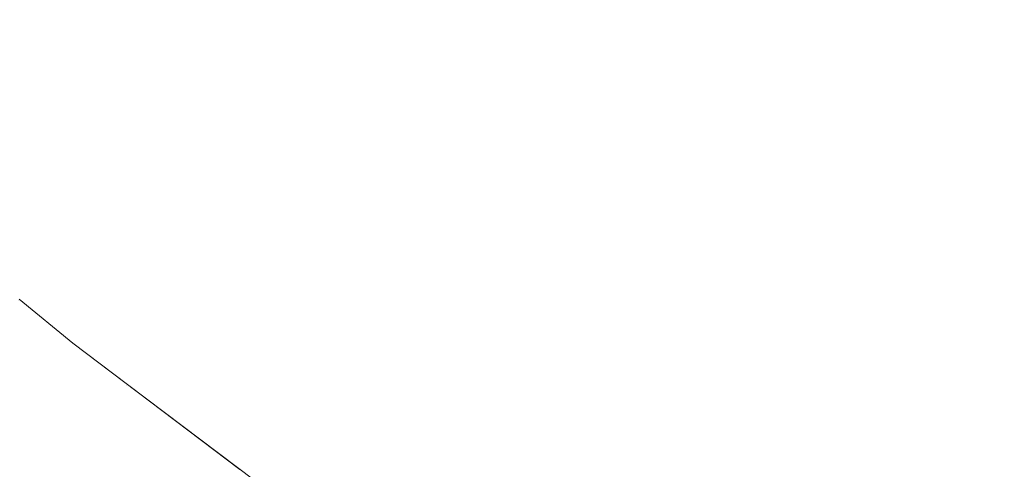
# Model space of a CAD drawing. Header units: centimetres. Extents: x -35.1 to 36.2, y 3.4 to 5.2.
# Tile 130 of 256: x -11.0704 to -11.0263, y 3.7569 to 3.777. Entities that reach past the tile are written whole.
import ezdxf

# ---------------------------------------------------------------- set-up
doc = ezdxf.new("R2010")
doc.units = ezdxf.units.CM
doc.header["$LTSCALE"] = 2.54
doc.layers.add('Lucido design-1', color=7, linetype='Continuous')

# ---------------------------------------------------------------- blocks, each defined once
blk = doc.blocks.new('Gruppo-4-1')
at = {"color": 7, "linetype": 'Continuous', "lineweight": 9}
blk.add_3dface([(-34.952766, 5.100212, -1872.215514), (-34.952766, 3.500212, -1872.215514), (36.079692, 3.500212, -1872.215514), (36.079692, 5.100212, -1872.215514)], dxfattribs=at)
for points, invisible_edges in [([(-11.066892, 3.780179, -1872.66735), (-11.065605, 3.78098, -1872.665138), (-11.06143, 3.777327, -1872.665138), (-11.06269, 3.776502, -1872.66735)], 15), ([(-11.055794, 3.781022, -1872.656569), (-11.051575, 3.777518, -1872.656569), (-11.053037, 3.776508, -1872.658665), (-11.057291, 3.780041, -1872.658665)], 15), ([(-11.04417, 3.776254, -1872.652484), (-11.048485, 3.779653, -1872.652484), (-11.04686, 3.780776, -1872.6505), (-11.042585, 3.777408, -1872.6505)], 15), ([(-11.037535, 3.781086, -1872.644803), (-11.033227, 3.777867, -1872.644803), (-11.034912, 3.776572, -1872.646657), (-11.039266, 3.779825, -1872.646657)], 15), ([(-11.027075, 3.776064, -1872.642997), (-11.031497, 3.779196, -1872.642997), (-11.029725, 3.780557, -1872.641239), (-11.025352, 3.777461, -1872.641239)], 15), ([(-11.06269, 3.776502, -1872.66735), (-11.063889, 3.775716, -1872.669585), (-11.068117, 3.779416, -1872.669585), (-11.066892, 3.780179, -1872.66735)], 15), ([(-11.057291, 3.780041, -1872.658665), (-11.053037, 3.776508, -1872.658665), (-11.054443, 3.775537, -1872.660793), (-11.05873, 3.779098, -1872.660793)], 15), ([(-11.039266, 3.779825, -1872.646657), (-11.034912, 3.776572, -1872.646657), (-11.036552, 3.775313, -1872.648557), (-11.04095, 3.778599, -1872.648557)], 15), ([(-11.06928, 3.778693, -1872.67184), (-11.068117, 3.779416, -1872.669585), (-11.063889, 3.775716, -1872.669585), (-11.065026, 3.774971, -1872.67184)], 15), ([(-11.045704, 3.775137, -1872.654508), (-11.050057, 3.778567, -1872.654508), (-11.048485, 3.779653, -1872.652484), (-11.04417, 3.776254, -1872.652484)], 15), ([(-11.05873, 3.779098, -1872.660793), (-11.054443, 3.775537, -1872.660793), (-11.055791, 3.774606, -1872.662952), (-11.06011, 3.778193, -1872.662952)], 15), ([(-11.028756, 3.774701, -1872.644803), (-11.033227, 3.777867, -1872.644803), (-11.031497, 3.779196, -1872.642997), (-11.027075, 3.776064, -1872.642997)], 15), ([(-11.065026, 3.774971, -1872.67184), (-11.0661, 3.774266, -1872.674113), (-11.070378, 3.77801, -1872.674113), (-11.06928, 3.778693, -1872.67184)], 15), ([(-11.047184, 3.774059, -1872.656569), (-11.051575, 3.777518, -1872.656569), (-11.050057, 3.778567, -1872.654508), (-11.045704, 3.775137, -1872.654508)], 15), ([(-11.04095, 3.778599, -1872.648557), (-11.036552, 3.775313, -1872.648557), (-11.038144, 3.77409, -1872.6505), (-11.042585, 3.777408, -1872.6505)], 15), ([(-11.06011, 3.778193, -1872.662952), (-11.055791, 3.774606, -1872.662952), (-11.05708, 3.773715, -1872.665138), (-11.06143, 3.777327, -1872.665138)], 15), ([(-11.071414, 3.777366, -1872.676402), (-11.070378, 3.77801, -1872.674113), (-11.0661, 3.774266, -1872.674113), (-11.067113, 3.773603, -1872.676402)], 15), ([(-11.030394, 3.773373, -1872.646657), (-11.034912, 3.776572, -1872.646657), (-11.033227, 3.777867, -1872.644803), (-11.028756, 3.774701, -1872.644803)], 15), ([(-11.067113, 3.773603, -1872.676402), (-11.068063, 3.77298, -1872.678705), (-11.072385, 3.776761, -1872.678705), (-11.071414, 3.777366, -1872.676402)], 15), ([(-11.06269, 3.776502, -1872.66735), (-11.06143, 3.777327, -1872.665138), (-11.05708, 3.773715, -1872.665138), (-11.058311, 3.772865, -1872.66735)], 15), ([(-11.04861, 3.77302, -1872.658665), (-11.053037, 3.776508, -1872.658665), (-11.051575, 3.777518, -1872.656569), (-11.047184, 3.774059, -1872.656569)], 15), ([(-11.042585, 3.777408, -1872.6505), (-11.038144, 3.77409, -1872.6505), (-11.039687, 3.772904, -1872.652484), (-11.04417, 3.776254, -1872.652484)], 15), ([(-11.025352, 3.777461, -1872.641239), (-11.020821, 3.774422, -1872.641239), (-11.022492, 3.772991, -1872.642997), (-11.027075, 3.776064, -1872.642997)], 15), ([(-11.073293, 3.776196, -1872.681018), (-11.072385, 3.776761, -1872.678705), (-11.068063, 3.77298, -1872.678705), (-11.068951, 3.772398, -1872.681018)], 15), ([(-11.058311, 3.772865, -1872.66735), (-11.059482, 3.772056, -1872.669585), (-11.063889, 3.775716, -1872.669585), (-11.06269, 3.776502, -1872.66735)], 15), ([(-11.049981, 3.772022, -1872.660793), (-11.054443, 3.775537, -1872.660793), (-11.053037, 3.776508, -1872.658665), (-11.04861, 3.77302, -1872.658665)], 15), ([(-11.031987, 3.772081, -1872.648557), (-11.036552, 3.775313, -1872.648557), (-11.034912, 3.776572, -1872.646657), (-11.030394, 3.773373, -1872.646657)], 15), ([(-11.068951, 3.772398, -1872.681018), (-11.069777, 3.771856, -1872.683339), (-11.074137, 3.775671, -1872.683339), (-11.073293, 3.776196, -1872.681018)], 15), ([(-11.04417, 3.776254, -1872.652484), (-11.039687, 3.772904, -1872.652484), (-11.04118, 3.771757, -1872.654508), (-11.045704, 3.775137, -1872.654508)], 15), ([(-11.027075, 3.776064, -1872.642997), (-11.022492, 3.772991, -1872.642997), (-11.024123, 3.771594, -1872.644803), (-11.028756, 3.774701, -1872.644803)], 15), ([(-11.074917, 3.775186, -1872.685667), (-11.074137, 3.775671, -1872.683339), (-11.069777, 3.771856, -1872.683339), (-11.07054, 3.771356, -1872.685667)], 15), ([(-11.065026, 3.774971, -1872.67184), (-11.063889, 3.775716, -1872.669585), (-11.059482, 3.772056, -1872.669585), (-11.060592, 3.771289, -1872.67184)], 15), ([(-11.051296, 3.771065, -1872.662952), (-11.055791, 3.774606, -1872.662952), (-11.054443, 3.775537, -1872.660793), (-11.049981, 3.772022, -1872.660793)], 15), ([(-11.060592, 3.771289, -1872.67184), (-11.061642, 3.770564, -1872.674113), (-11.0661, 3.774266, -1872.674113), (-11.065026, 3.774971, -1872.67184)], 15), ([(-11.045704, 3.775137, -1872.654508), (-11.04118, 3.771757, -1872.654508), (-11.042621, 3.77065, -1872.656569), (-11.047184, 3.774059, -1872.656569)], 15), ([(-11.033535, 3.770826, -1872.6505), (-11.038144, 3.77409, -1872.6505), (-11.036552, 3.775313, -1872.648557), (-11.031987, 3.772081, -1872.648557)], 15), ([(-11.052553, 3.770149, -1872.665138), (-11.05708, 3.773715, -1872.665138), (-11.055791, 3.774606, -1872.662952), (-11.051296, 3.771065, -1872.662952)], 15), ([(-11.028756, 3.774701, -1872.644803), (-11.024123, 3.771594, -1872.644803), (-11.025712, 3.770233, -1872.646657), (-11.030394, 3.773373, -1872.646657)], 15), ([(-11.067113, 3.773603, -1872.676402), (-11.0661, 3.774266, -1872.674113), (-11.061642, 3.770564, -1872.674113), (-11.062631, 3.769881, -1872.676402)], 15), ([(-11.035034, 3.76961, -1872.652484), (-11.039687, 3.772904, -1872.652484), (-11.038144, 3.77409, -1872.6505), (-11.033535, 3.770826, -1872.6505)], 15), ([(-11.058311, 3.772865, -1872.66735), (-11.05708, 3.773715, -1872.665138), (-11.052553, 3.770149, -1872.665138), (-11.053753, 3.769275, -1872.66735)], 15), ([(-11.047184, 3.774059, -1872.656569), (-11.042621, 3.77065, -1872.656569), (-11.04401, 3.769583, -1872.658665), (-11.04861, 3.77302, -1872.658665)], 15), ([(-11.062631, 3.769881, -1872.676402), (-11.063559, 3.769239, -1872.678705), (-11.068063, 3.77298, -1872.678705), (-11.067113, 3.773603, -1872.676402)], 15), ([(-11.030394, 3.773373, -1872.646657), (-11.025712, 3.770233, -1872.646657), (-11.027257, 3.768909, -1872.648557), (-11.031987, 3.772081, -1872.648557)], 15), ([(-11.068951, 3.772398, -1872.681018), (-11.068063, 3.77298, -1872.678705), (-11.063559, 3.769239, -1872.678705), (-11.064426, 3.76864, -1872.681018)], 15), ([(-11.053753, 3.769275, -1872.66735), (-11.054895, 3.768443, -1872.669585), (-11.059482, 3.772056, -1872.669585), (-11.058311, 3.772865, -1872.66735)], 15), ([(-11.04861, 3.77302, -1872.658665), (-11.04401, 3.769583, -1872.658665), (-11.045344, 3.768558, -1872.660793), (-11.049981, 3.772022, -1872.660793)], 15), ([(-11.036485, 3.768433, -1872.654508), (-11.04118, 3.771757, -1872.654508), (-11.039687, 3.772904, -1872.652484), (-11.035034, 3.76961, -1872.652484)], 15), ([(-11.064426, 3.76864, -1872.681018), (-11.065233, 3.768083, -1872.683339), (-11.069777, 3.771856, -1872.683339), (-11.068951, 3.772398, -1872.681018)], 15), ([(-11.060592, 3.771289, -1872.67184), (-11.059482, 3.772056, -1872.669585), (-11.054895, 3.768443, -1872.669585), (-11.055978, 3.767654, -1872.67184)], 15), ([(-11.049981, 3.772022, -1872.660793), (-11.045344, 3.768558, -1872.660793), (-11.046624, 3.767575, -1872.662952), (-11.051296, 3.771065, -1872.662952)], 15), ([(-11.031987, 3.772081, -1872.648557), (-11.027257, 3.768909, -1872.648557), (-11.028759, 3.767623, -1872.6505), (-11.033535, 3.770826, -1872.6505)], 15), ([(-11.07054, 3.771356, -1872.685667), (-11.069777, 3.771856, -1872.683339), (-11.065233, 3.768083, -1872.683339), (-11.065979, 3.767568, -1872.685667)], 15), ([(-11.037886, 3.767298, -1872.656569), (-11.042621, 3.77065, -1872.656569), (-11.04118, 3.771757, -1872.654508), (-11.036485, 3.768433, -1872.654508)], 15), ([(-11.065979, 3.767568, -1872.685667), (-11.066665, 3.767094, -1872.687998), (-11.071243, 3.770896, -1872.687998), (-11.07054, 3.771356, -1872.685667)], 15), ([(-11.055978, 3.767654, -1872.67184), (-11.057002, 3.766909, -1872.674113), (-11.061642, 3.770564, -1872.674113), (-11.060592, 3.771289, -1872.67184)], 15), ([(-11.051296, 3.771065, -1872.662952), (-11.046624, 3.767575, -1872.662952), (-11.047849, 3.766634, -1872.665138), (-11.052553, 3.770149, -1872.665138)], 15), ([(-11.071883, 3.770475, -1872.690331), (-11.071243, 3.770896, -1872.687998), (-11.066665, 3.767094, -1872.687998), (-11.067291, 3.766662, -1872.690331)], 15), ([(-11.062631, 3.769881, -1872.676402), (-11.061642, 3.770564, -1872.674113), (-11.057002, 3.766909, -1872.674113), (-11.057967, 3.766206, -1872.676402)], 15), ([(-11.039236, 3.766203, -1872.658665), (-11.04401, 3.769583, -1872.658665), (-11.042621, 3.77065, -1872.656569), (-11.037886, 3.767298, -1872.656569)], 15), ([(-11.033535, 3.770826, -1872.6505), (-11.028759, 3.767623, -1872.6505), (-11.030213, 3.766377, -1872.652484), (-11.035034, 3.76961, -1872.652484)], 15), ([(-11.067291, 3.766662, -1872.690331), (-11.067858, 3.76627, -1872.692664), (-11.072464, 3.770095, -1872.692664), (-11.071883, 3.770475, -1872.690331)], 15), ([(-11.053753, 3.769275, -1872.66735), (-11.052553, 3.770149, -1872.665138), (-11.047849, 3.766634, -1872.665138), (-11.049017, 3.765736, -1872.66735)], 15), ([(-11.022363, 3.765804, -1872.648557), (-11.027257, 3.768909, -1872.648557), (-11.025712, 3.770233, -1872.646657), (-11.020867, 3.767159, -1872.646657)], 15), ([(-11.068366, 3.765919, -1872.694993), (-11.068817, 3.765607, -1872.697318), (-11.073446, 3.769451, -1872.697318), (-11.072984, 3.769754, -1872.694993)], 15), ([(-11.072984, 3.769754, -1872.694993), (-11.072464, 3.770095, -1872.692664), (-11.067858, 3.76627, -1872.692664), (-11.068366, 3.765919, -1872.694993)], 15), ([(-11.057967, 3.766206, -1872.676402), (-11.058872, 3.765547, -1872.678705), (-11.063559, 3.769239, -1872.678705), (-11.062631, 3.769881, -1872.676402)], 15), ([(-11.073849, 3.769187, -1872.699636), (-11.073446, 3.769451, -1872.697318), (-11.068817, 3.765607, -1872.697318), (-11.069211, 3.765335, -1872.699636)], 15), ([(-11.064426, 3.76864, -1872.681018), (-11.063559, 3.769239, -1872.678705), (-11.058872, 3.765547, -1872.678705), (-11.059718, 3.764931, -1872.681018)], 15), ([(-11.049017, 3.765736, -1872.66735), (-11.050129, 3.764882, -1872.669585), (-11.054895, 3.768443, -1872.669585), (-11.053753, 3.769275, -1872.66735)], 15), ([(-11.040533, 3.765151, -1872.660793), (-11.045344, 3.768558, -1872.660793), (-11.04401, 3.769583, -1872.658665), (-11.039236, 3.766203, -1872.658665)], 15), ([(-11.035034, 3.76961, -1872.652484), (-11.030213, 3.766377, -1872.652484), (-11.031621, 3.765172, -1872.654508), (-11.036485, 3.768433, -1872.654508)], 15), ([(-11.074484, 3.768771, -1872.704243), (-11.074195, 3.76896, -1872.701944), (-11.069548, 3.765102, -1872.701944), (-11.069831, 3.764907, -1872.704243)], 15), ([(-11.069211, 3.765335, -1872.699636), (-11.069548, 3.765102, -1872.701944), (-11.074195, 3.76896, -1872.701944), (-11.073849, 3.769187, -1872.699636)], 15), ([(-11.023816, 3.764488, -1872.6505), (-11.028759, 3.767623, -1872.6505), (-11.027257, 3.768909, -1872.648557), (-11.022363, 3.765804, -1872.648557)], 15), ([(-11.0751, 3.768367, -1872.713294), (-11.075025, 3.768416, -1872.711056), (-11.070359, 3.764542, -1872.711056), (-11.070433, 3.764491, -1872.713294)], 15), ([(-11.070235, 3.764627, -1872.7088), (-11.070359, 3.764542, -1872.711056), (-11.075025, 3.768416, -1872.711056), (-11.074898, 3.768499, -1872.7088)], 15), ([(-11.074898, 3.768499, -1872.7088), (-11.074718, 3.768617, -1872.706529), (-11.07006, 3.764749, -1872.706529), (-11.070235, 3.764627, -1872.7088)], 15), ([(-11.069831, 3.764907, -1872.704243), (-11.07006, 3.764749, -1872.706529), (-11.074718, 3.768617, -1872.706529), (-11.074484, 3.768771, -1872.704243)], 15), ([(-11.059718, 3.764931, -1872.681018), (-11.060504, 3.764358, -1872.683339), (-11.065233, 3.768083, -1872.683339), (-11.064426, 3.76864, -1872.681018)], 15), ([(-11.055978, 3.767654, -1872.67184), (-11.054895, 3.768443, -1872.669585), (-11.050129, 3.764882, -1872.669585), (-11.051184, 3.764072, -1872.67184)], 15), ([(-11.041777, 3.764143, -1872.662952), (-11.046624, 3.767575, -1872.662952), (-11.045344, 3.768558, -1872.660793), (-11.040533, 3.765151, -1872.660793)], 15), ([(-11.036485, 3.768433, -1872.654508), (-11.031621, 3.765172, -1872.654508), (-11.03298, 3.764008, -1872.656569), (-11.037886, 3.767298, -1872.656569)], 15), ([(-11.065979, 3.767568, -1872.685667), (-11.065233, 3.768083, -1872.683339), (-11.060504, 3.764358, -1872.683339), (-11.061232, 3.763828, -1872.685667)], 15), ([(-11.061232, 3.763828, -1872.685667), (-11.061901, 3.763341, -1872.687998), (-11.066665, 3.767094, -1872.687998), (-11.065979, 3.767568, -1872.685667)], 15), ([(-11.051184, 3.764072, -1872.67184), (-11.052181, 3.763306, -1872.674113), (-11.057002, 3.766909, -1872.674113), (-11.055978, 3.767654, -1872.67184)], 15), ([(-11.042967, 3.763177, -1872.665138), (-11.047849, 3.766634, -1872.665138), (-11.046624, 3.767575, -1872.662952), (-11.041777, 3.764143, -1872.662952)], 15), ([(-11.025225, 3.763212, -1872.652484), (-11.030213, 3.766377, -1872.652484), (-11.028759, 3.767623, -1872.6505), (-11.023816, 3.764488, -1872.6505)], 15), ([(-11.067291, 3.766662, -1872.690331), (-11.066665, 3.767094, -1872.687998), (-11.061901, 3.763341, -1872.687998), (-11.062511, 3.762896, -1872.690331)], 15), ([(-11.037886, 3.767298, -1872.656569), (-11.03298, 3.764008, -1872.656569), (-11.034289, 3.762886, -1872.658665), (-11.039236, 3.766203, -1872.658665)], 15), ([(-11.062511, 3.762896, -1872.690331), (-11.063064, 3.762493, -1872.692664), (-11.067858, 3.76627, -1872.692664), (-11.067291, 3.766662, -1872.690331)], 15), ([(-11.057967, 3.766206, -1872.676402), (-11.057002, 3.766909, -1872.674113), (-11.052181, 3.763306, -1872.674113), (-11.05312, 3.762585, -1872.676402)], 15), ([(-11.049017, 3.765736, -1872.66735), (-11.047849, 3.766634, -1872.665138), (-11.042967, 3.763177, -1872.665138), (-11.044103, 3.762257, -1872.66735)], 15), ([(-11.068366, 3.765919, -1872.694993), (-11.067858, 3.76627, -1872.692664), (-11.063064, 3.762493, -1872.692664), (-11.06356, 3.762132, -1872.694993)], 15), ([(-11.05312, 3.762585, -1872.676402), (-11.054001, 3.761908, -1872.678705), (-11.058872, 3.765547, -1872.678705), (-11.057967, 3.766206, -1872.676402)], 15), ([(-11.039236, 3.766203, -1872.658665), (-11.034289, 3.762886, -1872.658665), (-11.035547, 3.761808, -1872.660793), (-11.040533, 3.765151, -1872.660793)], 15), ([(-11.026587, 3.761978, -1872.654508), (-11.031621, 3.765172, -1872.654508), (-11.030213, 3.766377, -1872.652484), (-11.025225, 3.763212, -1872.652484)], 15), ([(-11.06356, 3.762132, -1872.694993), (-11.064, 3.761812, -1872.697318), (-11.068817, 3.765607, -1872.697318), (-11.068366, 3.765919, -1872.694993)], 15), ([(-11.044103, 3.762257, -1872.66735), (-11.045184, 3.761381, -1872.669585), (-11.050129, 3.764882, -1872.669585), (-11.049017, 3.765736, -1872.66735)], 15), ([(-11.064384, 3.761533, -1872.699636), (-11.064713, 3.761293, -1872.701944), (-11.069548, 3.765102, -1872.701944), (-11.069211, 3.765335, -1872.699636)], 15), ([(-11.069211, 3.765335, -1872.699636), (-11.068817, 3.765607, -1872.697318), (-11.064, 3.761812, -1872.697318), (-11.064384, 3.761533, -1872.699636)], 15), ([(-11.059718, 3.764931, -1872.681018), (-11.058872, 3.765547, -1872.678705), (-11.054001, 3.761908, -1872.678705), (-11.054825, 3.761275, -1872.681018)], 15), ([(-11.064989, 3.761092, -1872.704243), (-11.065212, 3.76093, -1872.706529), (-11.07006, 3.764749, -1872.706529), (-11.069831, 3.764907, -1872.704243)], 15), ([(-11.069831, 3.764907, -1872.704243), (-11.069548, 3.765102, -1872.701944), (-11.064713, 3.761293, -1872.701944), (-11.064989, 3.761092, -1872.704243)], 15), ([(-11.054825, 3.761275, -1872.681018), (-11.055591, 3.760687, -1872.683339), (-11.060504, 3.764358, -1872.683339), (-11.059718, 3.764931, -1872.681018)], 15), ([(-11.051184, 3.764072, -1872.67184), (-11.050129, 3.764882, -1872.669585), (-11.045184, 3.761381, -1872.669585), (-11.046208, 3.76055, -1872.67184)], 15), ([(-11.040533, 3.765151, -1872.660793), (-11.035547, 3.761808, -1872.660793), (-11.036754, 3.760774, -1872.662952), (-11.041777, 3.764143, -1872.662952)], 15), ([(-11.027903, 3.760786, -1872.656569), (-11.03298, 3.764008, -1872.656569), (-11.031621, 3.765172, -1872.654508), (-11.026587, 3.761978, -1872.654508)], 15), ([(-11.06571, 3.760567, -1872.920311), (-11.065799, 3.760502, -1872.921959), (-11.070661, 3.764333, -1872.921959), (-11.07057, 3.764396, -1872.920311)], 15), ([(-11.07057, 3.764396, -1872.920311), (-11.070507, 3.76444, -1872.918688), (-11.065648, 3.760612, -1872.918688), (-11.06571, 3.760567, -1872.920311)], 15), ([(-11.065611, 3.760639, -1872.917089), (-11.065648, 3.760612, -1872.918688), (-11.070507, 3.76444, -1872.918688), (-11.070469, 3.764466, -1872.917089)], 15), ([(-11.070469, 3.764466, -1872.917089), (-11.070429, 3.764509, -1872.915514), (-11.068029, 3.762536, -1872.915514)], 9), ([(-11.068029, 3.762536, -1872.915514), (-11.065611, 3.760639, -1872.917089), (-11.070469, 3.764466, -1872.917089)], 11), ([(-11.070433, 3.764491, -1872.713294), (-11.070359, 3.764542, -1872.711056), (-11.065504, 3.760717, -1872.711056), (-11.065576, 3.760664, -1872.713294)], 15), ([(-11.068029, 3.762536, -1872.715514), (-11.070429, 3.764509, -1872.715514), (-11.070433, 3.764491, -1872.713294)], 10), ([(-11.070433, 3.764491, -1872.713294), (-11.065576, 3.760664, -1872.713294), (-11.068029, 3.762536, -1872.715514)], 11), ([(-11.070429, 3.764509, -1872.715514), (-11.068029, 3.762536, -1872.715514), (-11.068029, 3.762536, -1872.915514), (-11.070429, 3.764509, -1872.915514)], 10), ([(-11.065383, 3.760805, -1872.7088), (-11.065504, 3.760717, -1872.711056), (-11.070359, 3.764542, -1872.711056), (-11.070235, 3.764627, -1872.7088)], 15), ([(-11.070235, 3.764627, -1872.7088), (-11.07006, 3.764749, -1872.706529), (-11.065212, 3.76093, -1872.706529), (-11.065383, 3.760805, -1872.7088)], 15), ([(-11.066239, 3.760182, -1872.927046), (-11.066447, 3.76003, -1872.928788), (-11.071326, 3.763874, -1872.928788), (-11.071112, 3.764022, -1872.927046)], 15), ([(-11.071112, 3.764022, -1872.927046), (-11.070931, 3.764147, -1872.925326), (-11.066062, 3.76031, -1872.925326), (-11.066239, 3.760182, -1872.927046)], 15), ([(-11.065915, 3.760417, -1872.923631), (-11.066062, 3.76031, -1872.925326), (-11.070931, 3.764147, -1872.925326), (-11.070781, 3.76425, -1872.923631)], 15), ([(-11.070781, 3.76425, -1872.923631), (-11.070661, 3.764333, -1872.921959), (-11.065799, 3.760502, -1872.921959), (-11.065915, 3.760417, -1872.923631)], 15), ([(-11.061232, 3.763828, -1872.685667), (-11.060504, 3.764358, -1872.683339), (-11.055591, 3.760687, -1872.683339), (-11.056299, 3.760143, -1872.685667)], 15), ([(-11.046208, 3.76055, -1872.67184), (-11.047177, 3.759764, -1872.674113), (-11.052181, 3.763306, -1872.674113), (-11.051184, 3.764072, -1872.67184)], 15), ([(-11.041777, 3.764143, -1872.662952), (-11.036754, 3.760774, -1872.662952), (-11.037909, 3.759785, -1872.665138), (-11.042967, 3.763177, -1872.665138)], 15), ([(-11.02917, 3.759638, -1872.658665), (-11.034289, 3.762886, -1872.658665), (-11.03298, 3.764008, -1872.656569), (-11.027903, 3.760786, -1872.656569)], 15), ([(-11.072179, 3.763285, -1872.934153), (-11.071858, 3.763506, -1872.932342), (-11.066966, 3.759652, -1872.932342), (-11.067278, 3.759424, -1872.934153)], 15), ([(-11.066689, 3.759853, -1872.930554), (-11.066966, 3.759652, -1872.932342), (-11.071858, 3.763506, -1872.932342), (-11.071575, 3.763702, -1872.930554)], 15), ([(-11.071575, 3.763702, -1872.930554), (-11.071326, 3.763874, -1872.928788), (-11.066447, 3.76003, -1872.928788), (-11.066689, 3.759853, -1872.930554)], 15), ([(-11.056299, 3.760143, -1872.685667), (-11.05695, 3.759642, -1872.687998), (-11.061901, 3.763341, -1872.687998), (-11.061232, 3.763828, -1872.685667)], 15), ([(-11.067278, 3.759424, -1872.934153), (-11.067628, 3.759169, -1872.935985), (-11.072538, 3.763037, -1872.935985), (-11.072179, 3.763285, -1872.934153)], 15), ([(-11.062511, 3.762896, -1872.690331), (-11.061901, 3.763341, -1872.687998), (-11.05695, 3.759642, -1872.687998), (-11.057545, 3.759186, -1872.690331)], 15), ([(-11.05312, 3.762585, -1872.676402), (-11.052181, 3.763306, -1872.674113), (-11.047177, 3.759764, -1872.674113), (-11.04809, 3.759024, -1872.676402)], 15), ([(-11.044103, 3.762257, -1872.66735), (-11.042967, 3.763177, -1872.665138), (-11.037909, 3.759785, -1872.665138), (-11.039011, 3.758842, -1872.66735)], 15), ([(-11.025225, 3.763212, -1872.652484), (-11.02007, 3.760121, -1872.652484), (-11.021386, 3.758859, -1872.654508), (-11.026587, 3.761978, -1872.654508)], 15), ([(-11.068017, 3.758886, -1872.937837), (-11.068447, 3.758574, -1872.939711), (-11.073376, 3.762458, -1872.939711), (-11.072936, 3.762762, -1872.937837)], 15), ([(-11.072936, 3.762762, -1872.937837), (-11.072538, 3.763037, -1872.935985), (-11.067628, 3.759169, -1872.935985), (-11.068017, 3.758886, -1872.937837)], 15), ([(-11.057545, 3.759186, -1872.690331), (-11.058083, 3.758772, -1872.692664), (-11.063064, 3.762493, -1872.692664), (-11.062511, 3.762896, -1872.690331)], 15), ([(-11.030389, 3.758535, -1872.660793), (-11.035547, 3.761808, -1872.660793), (-11.034289, 3.762886, -1872.658665), (-11.02917, 3.759638, -1872.658665)], 15), ([(-11.073859, 3.762124, -1872.941603), (-11.073376, 3.762458, -1872.939711), (-11.068447, 3.758574, -1872.939711), (-11.068918, 3.758231, -1872.941603)], 15), ([(-11.065611, 3.760639, -1872.917089), (-11.068029, 3.762536, -1872.915514), (-11.060542, 3.756889, -1872.915514)], 9), ([(-11.068029, 3.762536, -1872.915514), (-11.068029, 3.762536, -1872.715514), (-11.065572, 3.760683, -1872.715514)], 9), ([(-11.065572, 3.760683, -1872.715514), (-11.059855, 3.756371, -1872.715514), (-11.060542, 3.756889, -1872.915514), (-11.068029, 3.762536, -1872.915514)], 10), ([(-11.065576, 3.760664, -1872.713294), (-11.065572, 3.760683, -1872.715514), (-11.068029, 3.762536, -1872.715514)], 9), ([(-11.06356, 3.762132, -1872.694993), (-11.063064, 3.762493, -1872.692664), (-11.058083, 3.758772, -1872.692664), (-11.058566, 3.758401, -1872.694993)], 15), ([(-11.04809, 3.759024, -1872.676402), (-11.048947, 3.758329, -1872.678705), (-11.054001, 3.761908, -1872.678705), (-11.05312, 3.762585, -1872.676402)], 15), ([(-11.039011, 3.758842, -1872.66735), (-11.040059, 3.757944, -1872.669585), (-11.045184, 3.761381, -1872.669585), (-11.044103, 3.762257, -1872.66735)], 15), ([(-11.07496, 3.761363, -1872.945443), (-11.074387, 3.76176, -1872.943514), (-11.069432, 3.757856, -1872.943514), (-11.069991, 3.757449, -1872.945443)], 15), ([(-11.068918, 3.758231, -1872.941603), (-11.069432, 3.757856, -1872.943514), (-11.074387, 3.76176, -1872.943514), (-11.073859, 3.762124, -1872.941603)], 15), ([(-11.064384, 3.761533, -1872.699636), (-11.064, 3.761812, -1872.697318), (-11.058994, 3.758072, -1872.697318), (-11.059368, 3.757785, -1872.699636)], 15), ([(-11.058566, 3.758401, -1872.694993), (-11.058994, 3.758072, -1872.697318), (-11.064, 3.761812, -1872.697318), (-11.06356, 3.762132, -1872.694993)], 15), ([(-11.054825, 3.761275, -1872.681018), (-11.054001, 3.761908, -1872.678705), (-11.048947, 3.758329, -1872.678705), (-11.049747, 3.75768, -1872.681018)], 15), ([(-11.031557, 3.757477, -1872.662952), (-11.036754, 3.760774, -1872.662952), (-11.035547, 3.761808, -1872.660793), (-11.030389, 3.758535, -1872.660793)], 15), ([(-11.026587, 3.761978, -1872.654508), (-11.021386, 3.758859, -1872.654508), (-11.022657, 3.75764, -1872.656569), (-11.027903, 3.760786, -1872.656569)], 15), ([(-11.069991, 3.757449, -1872.945443), (-11.070597, 3.757008, -1872.947388), (-11.075581, 3.760934, -1872.947388), (-11.07496, 3.761363, -1872.945443)], 15), ([(-11.064989, 3.761092, -1872.704243), (-11.064713, 3.761293, -1872.701944), (-11.059688, 3.757539, -1872.701944), (-11.059957, 3.757333, -1872.704243)], 15), ([(-11.059368, 3.757785, -1872.699636), (-11.059688, 3.757539, -1872.701944), (-11.064713, 3.761293, -1872.701944), (-11.064384, 3.761533, -1872.699636)], 15), ([(-11.046208, 3.76055, -1872.67184), (-11.045184, 3.761381, -1872.669585), (-11.040059, 3.757944, -1872.669585), (-11.041053, 3.757092, -1872.67184)], 15), ([(-11.065383, 3.760805, -1872.7088), (-11.065212, 3.76093, -1872.706529), (-11.060174, 3.757166, -1872.706529), (-11.060341, 3.757038, -1872.7088)], 15), ([(-11.059957, 3.757333, -1872.704243), (-11.060174, 3.757166, -1872.706529), (-11.065212, 3.76093, -1872.706529), (-11.064989, 3.761092, -1872.704243)], 15), ([(-11.049747, 3.75768, -1872.681018), (-11.050492, 3.757076, -1872.683339), (-11.055591, 3.760687, -1872.683339), (-11.054825, 3.761275, -1872.681018)], 15), ([(-11.060859, 3.756639, -1872.923631), (-11.061002, 3.75653, -1872.925326), (-11.066062, 3.76031, -1872.925326), (-11.065915, 3.760417, -1872.923631)], 15), ([(-11.065915, 3.760417, -1872.923631), (-11.065799, 3.760502, -1872.921959), (-11.060745, 3.756727, -1872.921959), (-11.060859, 3.756639, -1872.923631)], 15), ([(-11.060659, 3.756793, -1872.920311), (-11.060745, 3.756727, -1872.921959), (-11.065799, 3.760502, -1872.921959), (-11.06571, 3.760567, -1872.920311)], 15), ([(-11.06571, 3.760567, -1872.920311), (-11.065648, 3.760612, -1872.918688), (-11.060598, 3.75684, -1872.918688), (-11.060659, 3.756793, -1872.920311)], 15), ([(-11.060563, 3.756867, -1872.917089), (-11.060598, 3.75684, -1872.918688), (-11.065648, 3.760612, -1872.918688), (-11.065611, 3.760639, -1872.917089)], 15), ([(-11.060542, 3.756889, -1872.915514), (-11.060563, 3.756867, -1872.917089), (-11.065611, 3.760639, -1872.917089)], 11), ([(-11.065576, 3.760664, -1872.713294), (-11.065504, 3.760717, -1872.711056), (-11.060459, 3.756947, -1872.711056), (-11.060528, 3.756894, -1872.713294)], 15), ([(-11.065572, 3.760683, -1872.715514), (-11.065576, 3.760664, -1872.713294), (-11.060528, 3.756894, -1872.713294)], 11), ([(-11.060528, 3.756894, -1872.713294), (-11.059855, 3.756371, -1872.715514), (-11.065572, 3.760683, -1872.715514)], 9), ([(-11.060341, 3.757038, -1872.7088), (-11.060459, 3.756947, -1872.711056), (-11.065504, 3.760717, -1872.711056), (-11.065383, 3.760805, -1872.7088)], 15), ([(-11.056299, 3.760143, -1872.685667), (-11.055591, 3.760687, -1872.683339), (-11.050492, 3.757076, -1872.683339), (-11.05118, 3.756518, -1872.685667)], 15), ([(-11.041053, 3.757092, -1872.67184), (-11.041993, 3.756287, -1872.674113), (-11.047177, 3.759764, -1872.674113), (-11.046208, 3.76055, -1872.67184)], 15), ([(-11.032675, 3.756464, -1872.665138), (-11.037909, 3.759785, -1872.665138), (-11.036754, 3.760774, -1872.662952), (-11.031557, 3.757477, -1872.662952)], 15), ([(-11.027903, 3.760786, -1872.656569), (-11.022657, 3.75764, -1872.656569), (-11.023881, 3.756466, -1872.658665), (-11.02917, 3.759638, -1872.658665)], 15), ([(-11.066689, 3.759853, -1872.930554), (-11.066447, 3.76003, -1872.928788), (-11.061377, 3.756242, -1872.928788), (-11.061613, 3.756061, -1872.930554)], 15), ([(-11.061174, 3.756398, -1872.927046), (-11.061377, 3.756242, -1872.928788), (-11.066447, 3.76003, -1872.928788), (-11.066239, 3.760182, -1872.927046)], 15), ([(-11.066239, 3.760182, -1872.927046), (-11.066062, 3.76031, -1872.925326), (-11.061002, 3.75653, -1872.925326), (-11.061174, 3.756398, -1872.927046)], 15), ([(-11.05118, 3.756518, -1872.685667), (-11.051813, 3.756005, -1872.687998), (-11.05695, 3.759642, -1872.687998), (-11.056299, 3.760143, -1872.685667)], 15), ([(-11.067278, 3.759424, -1872.934153), (-11.066966, 3.759652, -1872.932342), (-11.061882, 3.755854, -1872.932342), (-11.062186, 3.75562, -1872.934153)], 15), ([(-11.061613, 3.756061, -1872.930554), (-11.061882, 3.755854, -1872.932342), (-11.066966, 3.759652, -1872.932342), (-11.066689, 3.759853, -1872.930554)], 15), ([(-11.057545, 3.759186, -1872.690331), (-11.05695, 3.759642, -1872.687998), (-11.051813, 3.756005, -1872.687998), (-11.052391, 3.755536, -1872.690331)], 15), ([(-11.04809, 3.759024, -1872.676402), (-11.047177, 3.759764, -1872.674113), (-11.041993, 3.756287, -1872.674113), (-11.042878, 3.755529, -1872.676402)], 15), ([(-11.039011, 3.758842, -1872.66735), (-11.037909, 3.759785, -1872.665138), (-11.032675, 3.756464, -1872.665138), (-11.033741, 3.755498, -1872.66735)], 15), ([(-11.02917, 3.759638, -1872.658665), (-11.023881, 3.756466, -1872.658665), (-11.025058, 3.755338, -1872.660793), (-11.030389, 3.758535, -1872.660793)], 15), ([(-11.068017, 3.758886, -1872.937837), (-11.067628, 3.759169, -1872.935985), (-11.062527, 3.755358, -1872.935985), (-11.062906, 3.755067, -1872.937837)], 15), ([(-11.062186, 3.75562, -1872.934153), (-11.062527, 3.755358, -1872.935985), (-11.067628, 3.759169, -1872.935985), (-11.067278, 3.759424, -1872.934153)], 15), ([(-11.052391, 3.755536, -1872.690331), (-11.052914, 3.755112, -1872.692664), (-11.058083, 3.758772, -1872.692664), (-11.057545, 3.759186, -1872.690331)], 15), ([(-11.062906, 3.755067, -1872.937837), (-11.063324, 3.754746, -1872.939711), (-11.068447, 3.758574, -1872.939711), (-11.068017, 3.758886, -1872.937837)], 15), ([(-11.058566, 3.758401, -1872.694993), (-11.058083, 3.758772, -1872.692664), (-11.052914, 3.755112, -1872.692664), (-11.053383, 3.754732, -1872.694993)], 15), ([(-11.042878, 3.755529, -1872.676402), (-11.043709, 3.754817, -1872.678705), (-11.048947, 3.758329, -1872.678705), (-11.04809, 3.759024, -1872.676402)], 15), ([(-11.033741, 3.755498, -1872.66735), (-11.034756, 3.754579, -1872.669585), (-11.040059, 3.757944, -1872.669585), (-11.039011, 3.758842, -1872.66735)], 15), ([(-11.063782, 3.754394, -1872.941603), (-11.064283, 3.754009, -1872.943514), (-11.069432, 3.757856, -1872.943514), (-11.068918, 3.758231, -1872.941603)], 15), ([(-11.068918, 3.758231, -1872.941603), (-11.068447, 3.758574, -1872.939711), (-11.063324, 3.754746, -1872.939711), (-11.063782, 3.754394, -1872.941603)], 15), ([(-11.053383, 3.754732, -1872.694993), (-11.053799, 3.754394, -1872.697318), (-11.058994, 3.758072, -1872.697318), (-11.058566, 3.758401, -1872.694993)], 15), ([(-11.049747, 3.75768, -1872.681018), (-11.048947, 3.758329, -1872.678705), (-11.043709, 3.754817, -1872.678705), (-11.044486, 3.754152, -1872.681018)], 15), ([(-11.030389, 3.758535, -1872.660793), (-11.025058, 3.755338, -1872.660793), (-11.026186, 3.754256, -1872.662952), (-11.031557, 3.757477, -1872.662952)], 15), ([(-11.069991, 3.757449, -1872.945443), (-11.069432, 3.757856, -1872.943514), (-11.064283, 3.754009, -1872.943514), (-11.064828, 3.753591, -1872.945443)], 15), ([(-11.054163, 3.7541, -1872.699636), (-11.054474, 3.753847, -1872.701944), (-11.059688, 3.757539, -1872.701944), (-11.059368, 3.757785, -1872.699636)], 15), ([(-11.059368, 3.757785, -1872.699636), (-11.058994, 3.758072, -1872.697318), (-11.053799, 3.754394, -1872.697318), (-11.054163, 3.7541, -1872.699636)], 15), ([(-11.041053, 3.757092, -1872.67184), (-11.040059, 3.757944, -1872.669585), (-11.034756, 3.754579, -1872.669585), (-11.035718, 3.753708, -1872.67184)], 15), ([(-11.064828, 3.753591, -1872.945443), (-11.065417, 3.753138, -1872.947388), (-11.070597, 3.757008, -1872.947388), (-11.069991, 3.757449, -1872.945443)], 15), ([(-11.054735, 3.753635, -1872.704243), (-11.054946, 3.753464, -1872.706529), (-11.060174, 3.757166, -1872.706529), (-11.059957, 3.757333, -1872.704243)], 15), ([(-11.059957, 3.757333, -1872.704243), (-11.059688, 3.757539, -1872.701944), (-11.054474, 3.753847, -1872.701944), (-11.054735, 3.753635, -1872.704243)], 15), ([(-11.044486, 3.754152, -1872.681018), (-11.045208, 3.753533, -1872.683339), (-11.050492, 3.757076, -1872.683339), (-11.049747, 3.75768, -1872.681018)], 15), ([(-11.031557, 3.757477, -1872.662952), (-11.026186, 3.754256, -1872.662952), (-11.027266, 3.753221, -1872.665138), (-11.032675, 3.756464, -1872.665138)], 15), ([(-11.07125, 3.756532, -1872.949348), (-11.070597, 3.757008, -1872.947388), (-11.065417, 3.753138, -1872.947388), (-11.066053, 3.752649, -1872.949348)], 15), ([(-11.060528, 3.756894, -1872.713294), (-11.060459, 3.756947, -1872.711056), (-11.055223, 3.75324, -1872.711056), (-11.055291, 3.753185, -1872.713294)], 15), ([(-11.059855, 3.756371, -1872.715514), (-11.060528, 3.756894, -1872.713294), (-11.055291, 3.753185, -1872.713294)], 11), ([(-11.055109, 3.753333, -1872.7088), (-11.055223, 3.75324, -1872.711056), (-11.060459, 3.756947, -1872.711056), (-11.060341, 3.757038, -1872.7088)], 15), ([(-11.060341, 3.757038, -1872.7088), (-11.060174, 3.757166, -1872.706529), (-11.054946, 3.753464, -1872.706529), (-11.055109, 3.753333, -1872.7088)], 15), ([(-11.05118, 3.756518, -1872.685667), (-11.050492, 3.757076, -1872.683339), (-11.045208, 3.753533, -1872.683339), (-11.045876, 3.752961, -1872.685667)], 15), ([(-11.035718, 3.753708, -1872.67184), (-11.036628, 3.752883, -1872.674113), (-11.041993, 3.756287, -1872.674113), (-11.041053, 3.757092, -1872.67184)], 15)]:
    blk.add_3dface(points, dxfattribs=dict(at, invisible_edges=invisible_edges))

msp = doc.modelspace()

# ---------------------------------------------------------------- block references
at = {"layer": 'Lucido design-1', "color": 7}
msp.add_blockref('Gruppo-4-1', (0, 0), dxfattribs=at)

doc.saveas('drawing.dxf')
